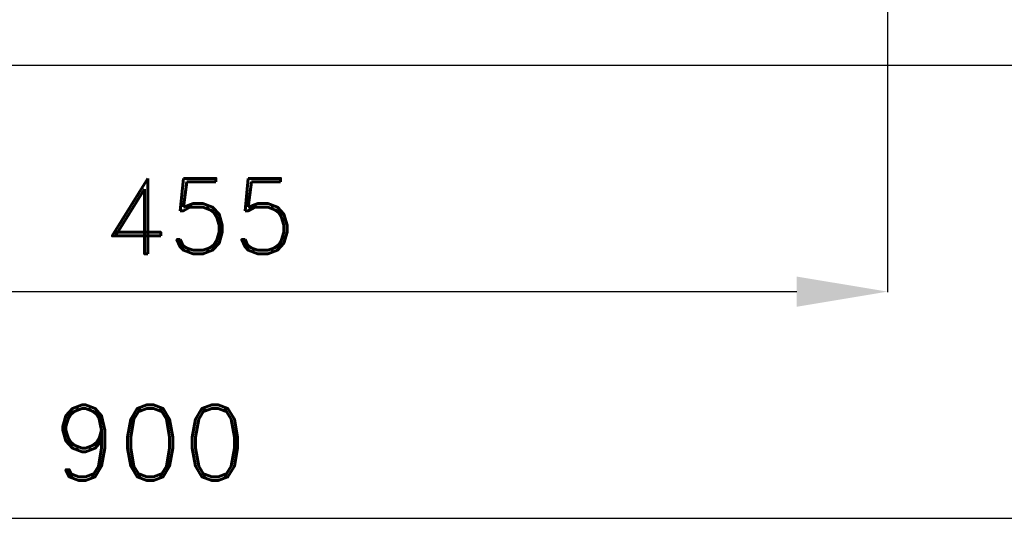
# Model space of a CAD drawing. Header units: millimetres. Extents: x -29 to 951, y -155 to 779.
# Tile 2 of 6: x 378 to 703, y -155 to 15. Entities that reach past the tile are written whole.
import ezdxf

# ---------------------------------------------------------------- set-up
doc = ezdxf.new("R2010")
doc.units = ezdxf.units.MM
doc.header["$LTSCALE"] = 5
doc.linetypes.add('ČÁRKOVANÁX2', pattern=[1.5, 1, -0.5])
doc.layers.add('Kóty', color=2, linetype='Continuous')
doc.layers.add('Značka', color=7, linetype='Continuous')
doc.styles.get("Standard").update_dxf_attribs({"font": 'romand.shx', "height": 25})
doc.dimstyles.get("Standard").update_dxf_attribs({"dimtxt": 25, "dimasz": 30, "dimexe": 0.18, "dimexo": 0.0625, "dimgap": 12.5, "dimtad": 1, "dimdec": 0, "dimzin": 0, "dimdsep": 46, "dimtxsty": 'Standard', "dimcen": 0.09, "dimadec": 0, "dimazin": 0, "dimtfac": 1, "dimtdec": 0, "dimtofl": 0, "dimtmove": 0, "dimatfit": 3, "dimfxl": 1, "dimtolj": 1, "dimtzin": 0, "dimarcsym": 0})

# ---------------------------------------------------------------- blocks, each defined once
blk = doc.blocks.new('*D0')
at = {"layer": 'Defpoints', "color": 0, "transparency": 16777216}
for p in [(209.59, 153.74), (664.59, 125.4), (664.59, -74.94)]:
    blk.add_point(p, dxfattribs=at)
at = {"layer": 'Kóty', "color": 0, "lineweight": -2, "transparency": 16777216}
for p, q in [((209.59, 153.68), (209.59, -75.12)), ((664.59, 125.34), (664.59, -75.12)), ((239.59, -74.94), (634.59, -74.94))]:
    blk.add_line(p, q, dxfattribs=at)
at = {"layer": 'Kóty', "color": 0, "transparency": 16777216}
for points in [[(239.59, -69.94), (239.59, -79.94), (209.59, -74.94)], [(634.59, -69.94), (634.59, -79.94), (664.59, -74.94)]]:
    blk.add_solid(points, dxfattribs=at)
at = {"layer": 'Kóty', "color": 0, "transparency": 16777216, "insert": (437.09, -49.94), "char_height": 25, "attachment_point": 5}
blk.add_mtext('\\A1;455', dxfattribs=at)
blk = doc.blocks.new('*D1')
at = {"layer": 'Defpoints', "color": 0, "transparency": 16777216}
for p in [(-29.28, 0), (870.72, 0), (870.72, -149.94)]:
    blk.add_point(p, dxfattribs=at)
at = {"layer": 'Kóty', "color": 0, "lineweight": -2, "transparency": 16777216}
for p, q in [((-29.28, -0.06), (-29.28, -150.12)), ((870.72, -0.06), (870.72, -150.12)), ((0.72, -149.94), (840.72, -149.94))]:
    blk.add_line(p, q, dxfattribs=at)
at = {"layer": 'Kóty', "color": 0, "transparency": 16777216}
for points in [[(0.72, -144.94), (0.72, -154.94), (-29.28, -149.94)], [(840.72, -144.94), (840.72, -154.94), (870.72, -149.94)]]:
    blk.add_solid(points, dxfattribs=at)
at = {"layer": 'Kóty', "color": 0, "transparency": 16777216, "insert": (420.72, -124.94), "char_height": 25, "attachment_point": 5}
blk.add_mtext('\\A1;900', dxfattribs=at)

msp = doc.modelspace()

# ---------------------------------------------------------------- linework, layer by layer
at = {"layer": 'Značka', "color": 6, "linetype": 'ČÁRKOVANÁX2', "ltscale": 2.5}
msp.add_lwpolyline([(870.72, 0), (420.72, 779.42), (-29.28, 0)], close=True, dxfattribs=at)
at = {"layer": 'Značka', "color": 5}
msp.add_lwpolyline([(40, 0), (801.43, 0, 0.003581), (803.53, 0.08, 0.010743), (805.62, 0.22, 0.055797), (813.79, 1.9, 0.055991), (821.43, 5.36, 0.069582), (829.78, 11.66, 0.069787), (836.08, 20, 0.069497), (840.13, 29.62, 0.067792), (841.43, 40, 0.055928), (840.65, 48.37, 0.060939), (837.98, 56.27), (837.06, 58.15), (836.08, 60)], format="xyb", dxfattribs=at)

# ---------------------------------------------------------------- dimensions: what is measured, and where the dimension line sits
at = {"layer": 'Kóty'}
for base, p1, p2, picture, middle in [((664.59, -74.94), (209.59, 153.74), (664.59, 125.4), '*D0', (437.09, -49.94)), ((870.72, -149.94), (-29.28, 0), (870.72, 0), '*D1', (420.72, -124.94))]:
    dim = msp.add_linear_dim(base=base, p1=p1, p2=p2, dimstyle='Standard', dxfattribs=at)
    dim.commit()
    dim.dimension.update_dxf_attribs({"geometry": picture, "text_midpoint": middle})

doc.saveas('drawing.dxf')
